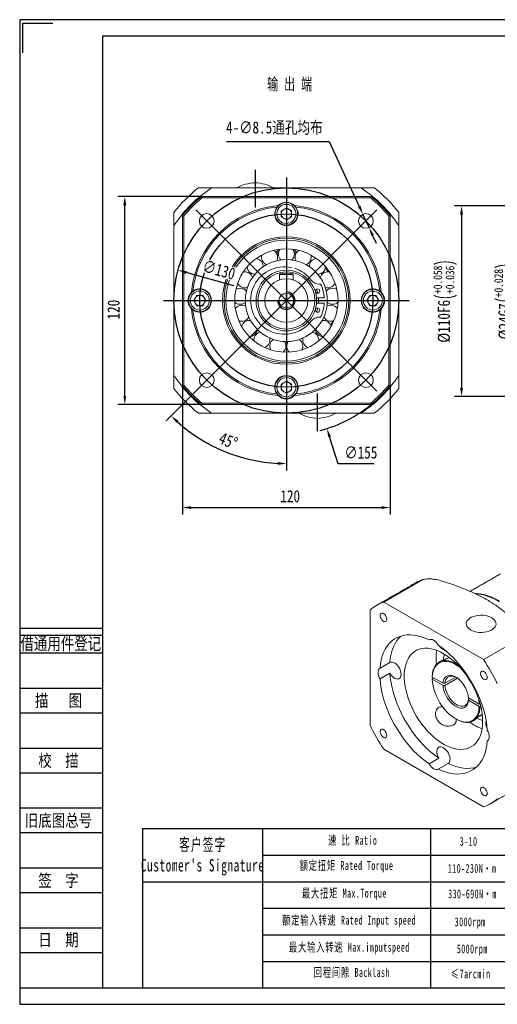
# Model space of a CAD drawing. Header units: millimetres. Extents: x 0 to 804, y 0 to 568.
# Tile 1 of 4: x 0 to 276, y 0 to 568. Entities that reach past the tile are written whole.
import ezdxf
from ezdxf.enums import TextEntityAlignment as Align

# ---------------------------------------------------------------- set-up
doc = ezdxf.new("R2010")
doc.units = ezdxf.units.MM
doc.header["$LTSCALE"] = 1.5
doc.header["$PDSIZE"] = -1
doc.layers.get('Defpoints').update_dxf_attribs({"lineweight": 18})
for name, color, linetype in [('1轮廓实线层', 7, 'Continuous'), ('2细线层', 4, 'Continuous'), ('6文字层', 3, 'Continuous')]:
    doc.layers.add(name, color=color, linetype=linetype)
doc.styles.get("Standard").update_dxf_attribs({"font": 'txt', "width": 0.707})
doc.styles.add('TH_GBDIM', font='txt', dxfattribs={"width": 0.8})
doc.styles.add('宋体', font='txt', dxfattribs={"width": 0.8})
doc.styles.add('标准', font='txt', dxfattribs={"width": 0.667})
doc.dimstyles.new('TH_GBDIM', dxfattribs={"dimscale": 2, "dimtxt": 3.5, "dimasz": 2.5, "dimexe": 2, "dimexo": 0, "dimgap": 1.5, "dimtad": 1, "dimdec": 1, "dimdsep": 46, "dimtxsty": 'TH_GBDIM', "dimcen": 2.5, "dimdle": 5, "dimclrd": 4, "dimclre": 4, "dimclrt": 3, "dimadec": 0, "dimazin": 2, "dimtfac": 0.714286, "dimtdec": 1, "dimtmove": 0, "dimatfit": 3, "dimfxl": 1, "dimtolj": 1, "dimarcsym": 0})

# ---------------------------------------------------------------- blocks, each defined once
blk = doc.blocks.new('*D8')
at = {"layer": '1轮廓实线层', "color": 4, "lineweight": -2}
for p, q in [((308.89, 460.74), (251.21, 460.74)), ((255.21, 455.74), (255.21, 355.74)), ((308.89, 350.74), (251.21, 350.74))]:
    blk.add_line(p, q, dxfattribs=at)
at = {"layer": '1轮廓实线层', "color": 4}
for points in [[(256.04, 455.74), (254.37, 455.74), (255.21, 460.74)], [(254.37, 355.74), (256.04, 355.74), (255.21, 350.74)]]:
    blk.add_solid(points, dxfattribs=at)
at = {"layer": 'Defpoints', "color": 0}
for p in [(308.89, 460.74), (255.21, 350.74), (308.89, 350.74)]:
    blk.add_point(p, dxfattribs=at)
at = {"layer": '1轮廓实线层', "color": 3, "insert": (245.84, 405.74), "char_height": 7, "attachment_point": 5, "rotation": 90, "style": 'TH_GBDIM'}
blk.add_mtext('\\A1;{\\A1;{%%c110}{}{F6\\H0.7143x;{\\H2x;\\W0.5;(}\\S+0.058^ +0.036;{\\H2x;\\W0.5;)}}}', dxfattribs=at)
blk = doc.blocks.new('*D17')
at = {"layer": '1轮廓实线层', "color": 4, "lineweight": -2}
for p, q in [((119.42, 498), (178.8, 498)), ((178.8, 498), (196.12, 460.49)), ((201.77, 448.23), (198.21, 455.95)), ((203.87, 443.69), (205.97, 439.15))]:
    blk.add_line(p, q, dxfattribs=at)
at = {"layer": '1轮廓实线层', "color": 4}
for points in [[(195.36, 460.14), (196.87, 460.84), (198.21, 455.95)], [(204.63, 444.04), (203.11, 443.34), (201.77, 448.23)]]:
    blk.add_solid(points, dxfattribs=at)
at = {"layer": 'Defpoints', "color": 0}
for p in [(198.21, 455.95), (201.77, 448.23)]:
    blk.add_point(p, dxfattribs=at)
at = {"layer": '1轮廓实线层', "color": 3, "insert": (147.11, 505.62), "char_height": 7, "attachment_point": 5, "style": 'TH_GBDIM'}
blk.add_mtext('\\A1;{4-∅8.5通孔均布}{}{}', dxfattribs=at)
blk = doc.blocks.new('*D18')
at = {"layer": '1轮廓实线层', "color": 4, "lineweight": -2}
for p, q in [((94.03, 357.08), (94.03, 282.65)), ((214.03, 357.08), (214.03, 282.65)), ((99.03, 286.65), (209.03, 286.65))]:
    blk.add_line(p, q, dxfattribs=at)
at = {"layer": '1轮廓实线层', "color": 4}
for points in [[(99.03, 287.48), (99.03, 285.82), (94.03, 286.65)], [(209.03, 285.82), (209.03, 287.48), (214.03, 286.65)]]:
    blk.add_solid(points, dxfattribs=at)
at = {"layer": 'Defpoints', "color": 0}
for p in [(94.03, 357.08), (214.03, 357.08), (214.03, 286.65)]:
    blk.add_point(p, dxfattribs=at)
at = {"layer": '1轮廓实线层', "color": 3, "insert": (156.24, 293.15), "char_height": 7, "attachment_point": 5, "style": 'TH_GBDIM'}
blk.add_mtext('\\A1;120', dxfattribs=at)
blk = doc.blocks.new('*D19')
at = {"layer": '1轮廓实线层', "color": 4, "lineweight": -2}
for p, q in [((104.98, 466.13), (56.72, 466.13)), ((60.72, 351.13), (60.72, 461.13)), ((104.98, 346.13), (56.72, 346.13))]:
    blk.add_line(p, q, dxfattribs=at)
at = {"layer": '1轮廓实线层', "color": 4}
for points in [[(61.55, 461.13), (59.89, 461.13), (60.72, 466.13)], [(59.89, 351.13), (61.55, 351.13), (60.72, 346.13)]]:
    blk.add_solid(points, dxfattribs=at)
at = {"layer": 'Defpoints', "color": 0}
for p in [(60.72, 466.13), (104.98, 466.13), (104.98, 346.13)]:
    blk.add_point(p, dxfattribs=at)
at = {"layer": '1轮廓实线层', "color": 3, "insert": (54.22, 400.88), "char_height": 7, "attachment_point": 5, "rotation": 90, "style": 'TH_GBDIM'}
blk.add_mtext('\\A1;120', dxfattribs=at)
blk = doc.blocks.new('*D20')
at = {"layer": '1轮廓实线层', "color": 4, "lineweight": -2}
for p, q in [((101.68, 353.78), (84.65, 336.75)), ((154.03, 335.13), (154.03, 308.01))]:
    blk.add_line(p, q, dxfattribs=at)
blk.add_arc((154.03, 406.13), 94.12, 228.0443, 266.9557, dxfattribs=at)
at = {"layer": '1轮廓实线层', "color": 4}
for points in [[(91.68, 336.74), (90.54, 335.53), (87.48, 339.58)], [(149.01, 311.31), (149.06, 312.98), (154.03, 312.01)]]:
    blk.add_solid(points, dxfattribs=at)
at = {"layer": 'Defpoints', "color": 0}
for p in [(154.03, 477.13), (154.03, 406.13), (101.68, 353.78), (154.03, 335.13), (106.97, 324.62)]:
    blk.add_point(p, dxfattribs=at)
at = {"layer": '1轮廓实线层', "color": 3, "insert": (120.5, 325.18), "char_height": 7, "attachment_point": 5, "rotation": 337.5, "style": 'TH_GBDIM'}
blk.add_mtext('\\A1;45%%d', dxfattribs=at)
blk = doc.blocks.new('*D21')
at = {"layer": '1轮廓实线层', "color": 4, "lineweight": -2}
for p, q in [((154.03, 401.13), (154.03, 411.13)), ((149.03, 406.13), (159.03, 406.13)), ((183.96, 311.89), (179, 327.5)), ((204.73, 311.89), (183.96, 311.89))]:
    blk.add_line(p, q, dxfattribs=at)
blk.add_arc((154.03, 406.13), 77.5, 284.6613, 309.268, dxfattribs=at)
at = {"layer": '1轮廓实线层', "color": 4}
blk.add_solid([(179.8, 327.75), (178.21, 327.25), (177.49, 332.26)], dxfattribs=at)
at = {"layer": 'Defpoints', "color": 0}
for p in [(130.57, 479.99), (177.49, 332.26)]:
    blk.add_point(p, dxfattribs=at)
at = {"layer": '1轮廓实线层', "color": 3, "insert": (197.09, 318.39), "char_height": 7, "attachment_point": 5, "style": 'TH_GBDIM'}
blk.add_mtext('\\A1;{∅155}{}{}', dxfattribs=at)
blk = doc.blocks.new('*D25')
at = {"layer": '1轮廓实线层', "color": 4, "lineweight": -2}
blk.add_line((123.62, 414.65), (96.26, 422.32), dxfattribs=at)
at = {"layer": '1轮廓实线层', "color": 4}
blk.add_solid([(96.48, 423.12), (96.03, 421.51), (91.44, 423.67)], dxfattribs=at)
at = {"layer": 'Defpoints', "color": 0}
for p in [(91.44, 423.67), (216.62, 388.59)]:
    blk.add_point(p, dxfattribs=at)
at = {"layer": '1轮廓实线层', "color": 3, "insert": (115.09, 423.79), "char_height": 7, "attachment_point": 5, "rotation": 344.3477, "style": 'TH_GBDIM'}
blk.add_mtext('\\A1;∅130', dxfattribs=at)
blk = doc.blocks.new('*D31')
at = {"layer": '1轮廓实线层', "color": 4, "lineweight": -2}
for p, q in [((318.89, 417.74), (286.3, 417.74)), ((290.3, 412.74), (290.3, 398.74)), ((318.89, 393.74), (286.3, 393.74))]:
    blk.add_line(p, q, dxfattribs=at)
at = {"layer": '1轮廓实线层', "color": 4}
for points in [[(291.13, 412.74), (289.47, 412.74), (290.3, 417.74)], [(289.47, 398.74), (291.13, 398.74), (290.3, 393.74)]]:
    blk.add_solid(points, dxfattribs=at)
at = {"layer": 'Defpoints', "color": 0}
for p in [(318.89, 417.74), (290.3, 393.74), (318.89, 393.74)]:
    blk.add_point(p, dxfattribs=at)
at = {"layer": '1轮廓实线层', "color": 3, "insert": (280.93, 405.74), "char_height": 7, "attachment_point": 5, "rotation": 90, "style": 'TH_GBDIM'}
blk.add_mtext('\\A1;{\\A1;{%%c24}{}{G7\\H0.7143x;{\\H2x;\\W0.5;(}\\S+0.028^ +0.007;{\\H2x;\\W0.5;)}}}', dxfattribs=at)

msp = doc.modelspace()

# ---------------------------------------------------------------- linework, layer by layer
at = {"layer": '1轮廓实线层'}
for p, q in [((136.031537, 481.566024), (136.031537, 459.849335)), ((154.031537, 477.129437), (154.031537, 335.129437)), ((154.031537, 406.129437), (101.684923, 458.476051)), ((154.031537, 406.129437), (206.37815, 458.476051)), ((150.431537, 421.629437), (157.631538, 421.629437)), ((83.031537, 406.129437), (225.031537, 406.129437)), ((154.031537, 406.129437), (101.684923, 353.782824)), ((154.031537, 406.129437), (206.37815, 353.782824)), ((172.031537, 330.69285), (172.031537, 352.40954)), ((70.978798, 101.396957), (793.954639, 101.396957)), ((140.262968, 101.396957), (140.262968, 9.550014)), ((237.2099, 101.396957), (237.2099, 9.550014)), ((140.262968, 86.074879), (546.590243, 86.074879)), ((70.978798, 70.752801), (793.954639, 70.752801)), ((140.262968, 55.430723), (793.954639, 55.430723)), ((140.262968, 40.108645), (793.954639, 40.108645)), ((140.262968, 24.786567), (793.954639, 24.786567))]:
    msp.add_line(p, q, dxfattribs=at)
at = {"layer": '1轮廓实线层', "color": 7, "linetype": 'Continuous', "lineweight": 15}
for p, q in [((104.977992, 466.129439), (203.085079, 466.129439)), ((202.798842, 465.329436), (105.264229, 465.329436)), ((94.031539, 357.075894), (94.031539, 455.182978)), ((94.831538, 454.896742), (94.831538, 357.362134)), ((151.031538, 457.861488), (154.031536, 459.59354)), ((151.031538, 454.397386), (151.031538, 457.861488)), ((154.031536, 459.59354), (157.031537, 457.861488)), ((157.031537, 457.861488), (157.031537, 454.397386)), ((213.231538, 357.362134), (213.231538, 454.896742)), ((214.031537, 455.182978), (214.031537, 357.075894)), ((154.031536, 452.665334), (151.031538, 454.397386)), ((157.031537, 454.397386), (154.031536, 452.665334)), ((140.627672, 425.634499), (140.635178, 425.897926)), ((150.431537, 421.629437), (150.031538, 421.229438)), ((150.031538, 421.229438), (150.031538, 417.972156)), ((158.031537, 421.229438), (150.031538, 421.229438)), ((157.631538, 421.629437), (158.031537, 421.229438)), ((158.031537, 421.229438), (158.031537, 417.972156)), ((173.819222, 415.629438), (173.149994, 415.629438)), ((100.567435, 406.129437), (102.299486, 409.129437)), ((102.299486, 409.129437), (105.763589, 409.129437)), ((105.763589, 409.129437), (107.49564, 406.129437)), ((200.567434, 406.129437), (202.299486, 409.129437)), ((202.299486, 409.129437), (205.763587, 409.129437)), ((205.763587, 409.129437), (207.495638, 406.129437)), ((102.299486, 403.129437), (100.567435, 406.129437)), ((107.49564, 406.129437), (105.763589, 403.129437)), ((171.467133, 407.629437), (175.930224, 407.629437)), ((175.930224, 404.629437), (171.467133, 404.629437)), ((202.299486, 403.129437), (200.567434, 406.129437)), ((207.495638, 406.129437), (205.763587, 403.129437)), ((105.763589, 403.129437), (102.299486, 403.129437)), ((205.763587, 403.129437), (202.299486, 403.129437)), ((173.149994, 396.629437), (173.819222, 396.629437)), ((137.611174, 389.085883), (137.101677, 388.637881)), ((137.611174, 389.085883), (137.101677, 388.637881)), ((170.961398, 388.637881), (170.451901, 389.085883)), ((170.961398, 388.637881), (170.451901, 389.085883)), ((172.709302, 382.866401), (172.738597, 383.386129)), ((151.031538, 357.861487), (154.031536, 359.593538)), ((154.031536, 359.593538), (157.031537, 357.861487)), ((151.031538, 354.397388), (151.031538, 357.861487)), ((154.031536, 352.665336), (151.031538, 354.397388)), ((157.031537, 354.397388), (154.031536, 352.665336)), ((157.031537, 357.861487), (157.031537, 354.397388)), ((105.264229, 346.929436), (202.798842, 346.929436)), ((203.085079, 346.129438), (104.977992, 346.129438)), ((210.37818, 232.089043), (232.915408, 245.099508)), ((202.348844, 227.4523), (202.348844, 161.076021)), ((267.858611, 198.906296), (210.37818, 232.089043)), ((290.39584, 211.916761), (267.858611, 198.906296)), ((247.954388, 200.148217), (248.048315, 200.268177)), ((213.778869, 197.300826), (208.122016, 194.035194)), ((208.122016, 187.827563), (213.778869, 191.093195)), ((238.281414, 187.889401), (239.130125, 188.379352)), ((244.514193, 185.271196), (238.281654, 188.869164)), ((238.281654, 187.562699), (244.514193, 183.964731)), ((245.647387, 185.270145), (251.847416, 188.849346)), ((252.923284, 188.163965), (245.647387, 183.96368)), ((259.176615, 176.153422), (259.742483, 176.480091)), ((265.410973, 173.207742), (259.178436, 176.805709)), ((259.178436, 175.499243), (265.410973, 171.901276)), ((266.267342, 172.068807), (265.9769, 171.901138)), ((265.060733, 166.224162), (267.132748, 167.420311)), ((210.37818, 147.168801), (267.858611, 113.986055)), ((242.087412, 142.061361), (236.430559, 138.795729)), ((241.806233, 135.692418), (247.463086, 138.95805))]:
    msp.add_line(p, q, dxfattribs=at)
at = {"layer": '1轮廓实线层', "color": 0}
msp.add_line((70.978798, 101.396957), (70.978798, 9.565719), dxfattribs=at)
at = {"layer": '1轮廓实线层', "color": 3}
msp.add_lwpolyline([(0, 0), (803.520357, 0), (803.520357, 568.203681), (0, 568.203681)], close=True, dxfattribs=at)
msp.add_lwpolyline([(1.913144, 549.072244), (1.913144, 566.290538), (19.131437, 566.290538)], dxfattribs=at)
at = {"layer": '1轮廓实线层', "color": 3, "lineweight": 25}
msp.add_lwpolyline([(47.828593, 9.565719), (793.954639, 9.565719), (793.954639, 558.637963), (47.828593, 558.637963)], close=True, dxfattribs=at)
at = {"layer": '1轮廓实线层', "color": 7, "linetype": 'Continuous', "lineweight": 15, "flags": 128}
for points in [[(171.439159, 412.681895), (171.778527, 411.697591), (172.139414, 410.379704)], [(172.570954, 407.629437), (172.631537, 406.129437), (172.570954, 404.629437)], [(172.139414, 401.87917), (171.778527, 400.561283), (171.439159, 399.57698)], [(126.961292, 394.382752), (126.946685, 394.107629), (126.952641, 393.609005)], [(262.850335, 237.073327), (263.789993, 237.04755), (265.93517, 236.835246), (268.13827, 236.410165), (270.388068, 235.774481), (272.673098, 234.931431), (274.981717, 233.885306), (277.30216, 232.641444)], [(263.143736, 236.899279), (263.507149, 236.884269), (265.652326, 236.671964), (267.855427, 236.246883), (270.105225, 235.611199), (272.390255, 234.768149), (274.698874, 233.722024), (277.019317, 232.478162)], [(212.041726, 222.156708), (211.956278, 222.860684), (211.707526, 223.600766), (211.317573, 224.311192), (210.821067, 224.928841), (210.262126, 225.398828), (209.690414, 225.679398), (209.156731, 225.745613), (208.708495, 225.591598), (208.385535, 225.231034), (208.216547, 224.695958), (208.216547, 224.033915), (208.385535, 223.303731), (208.708495, 222.570282), (209.156731, 221.898744), (209.690414, 221.348785), (210.262126, 220.969267), (210.821067, 220.793916), (211.317573, 220.83831), (211.707526, 221.098509), (211.956278, 221.551386), (212.041726, 222.156708)], [(272.658591, 223.076739), (273.572396, 222.449009), (274.294766, 221.743011), (274.805988, 220.978004), (275.092121, 220.174856), (275.145361, 219.355473), (274.964254, 218.542206), (274.553741, 217.75724), (273.925022, 217.021987), (273.095241, 216.3565), (272.087036, 215.778936), (270.927909, 215.305046), (269.649479, 214.947758), (268.286615, 214.716817), (266.876493, 214.618524), (265.457575, 214.655557), (264.068573, 214.82691), (262.74737, 215.127907), (261.530005, 215.550337), (260.449682, 216.082676), (259.535877, 216.710408), (258.81351, 217.416405), (258.302285, 218.181411), (258.016152, 218.984561), (257.962912, 219.803942), (258.144019, 220.61721), (258.554533, 221.402177), (259.183252, 222.13743), (260.013033, 222.802917), (261.021235, 223.380481), (262.180362, 223.85437), (263.458794, 224.211659), (264.82166, 224.4426), (266.231781, 224.540893), (267.650697, 224.503859), (269.039701, 224.332507), (270.360905, 224.031511), (271.578271, 223.609081), (272.658591, 223.076739)], [(236.430559, 210.382678), (234.159531, 211.36876), (231.91533, 212.147472), (229.710096, 212.714608), (227.555761, 213.067094), (225.463978, 213.203025), (223.446063, 213.121667), (221.512934, 212.823457), (219.675048, 212.310013), (217.942348, 211.584109), (216.324208, 210.649671), (214.829381, 209.511759), (213.465955, 208.176526), (212.241305, 206.651194), (211.162057, 204.944018), (210.234049, 203.064232), (209.462302, 201.022004), (208.85099, 198.828385), (208.403422, 196.495241), (208.122016, 194.035194)], [(220.131141, 212.460328), (219.122808, 211.442157), (217.898158, 209.916826), (216.81891, 208.20965), (215.890902, 206.329864), (215.119155, 204.287636), (214.507843, 202.094017), (214.060275, 199.760872), (213.778869, 197.300826)], [(241.806233, 207.279368), (241.229057, 208.155174), (240.571694, 208.937673), (239.859115, 209.597135), (239.118396, 210.108501), (238.377676, 210.452352), (237.665098, 210.615616), (237.007733, 210.592093), (236.430559, 210.382678)], [(267.402667, 163.240651), (267.318904, 165.535206), (267.068236, 167.909484), (266.652518, 170.345907), (266.074828, 172.826434), (265.339443, 175.332703), (264.45181, 177.846157), (263.418498, 180.348186), (262.247159, 182.820267), (260.946461, 185.2441), (259.52604, 187.601735), (257.996407, 189.875721), (256.368891, 192.04922), (254.655538, 194.106141), (252.869036, 196.031255), (251.02261, 197.810311), (249.129931, 199.430133), (247.205012, 200.878733), (245.262102, 202.145384), (243.315589, 203.220707), (241.379883, 204.096743), (239.469314, 204.767006), (237.598029, 205.226531), (235.779882, 205.471918), (234.028333, 205.501351), (232.35635, 205.314612), (230.776313, 204.91308), (229.299919, 204.299732), (227.938099, 203.479106), (226.700935, 202.457279), (225.597587, 201.241818), (224.636224, 199.841718), (223.823963, 198.267348), (223.166818, 196.530363), (222.669654, 194.643623), (222.336152, 192.621096), (222.168783, 190.477757), (222.168783, 188.229475), (222.336152, 185.892895), (222.669654, 183.485316), (223.166818, 181.024563), (223.823963, 178.528854), (224.636224, 176.016667), (225.597587, 173.506602), (226.700935, 171.017241), (227.938099, 168.567015), (229.299919, 166.174066), (230.776313, 163.856109), (232.35635, 161.630306), (234.028333, 159.513135), (235.779882, 157.520272), (237.598029, 155.666471), (239.469314, 153.965459), (241.379883, 152.429826), (243.315589, 151.070941), (245.262102, 149.89887), (247.205012, 148.922285), (249.129931, 148.148419), (251.02261, 147.583002), (252.869036, 147.230217), (254.655538, 147.09268), (256.368891, 147.171408), (257.996407, 147.465817), (259.52604, 147.973727), (260.946461, 148.691378), (262.247159, 149.613457), (263.418498, 150.733139), (264.45181, 152.042131), (265.339443, 153.530744), (266.074828, 155.187956), (266.652518, 157.001498), (267.068236, 158.957943), (267.318904, 161.042805), (267.402667, 163.240651)], [(270.114774, 158.247536), (269.833372, 161.032485), (269.385802, 163.882382), (268.774487, 166.781808), (268.002741, 169.715076), (267.074735, 172.666316), (265.995484, 175.619567), (264.770836, 178.558848), (263.407411, 181.46826), (261.912584, 184.332062), (260.294442, 187.134766), (258.561743, 189.861202), (256.723858, 192.496623), (254.790728, 195.026777), (252.772815, 197.437969), (250.681031, 199.71716), (248.526695, 201.852017), (246.321462, 203.830989), (244.07726, 205.643377), (241.806233, 207.279368)], [(208.122016, 194.035194), (207.652127, 193.639954), (207.30313, 193.082326), (207.088282, 192.383496), (207.015747, 191.570014), (207.088282, 190.672784), (207.30313, 189.725896), (207.652127, 188.765325), (208.122016, 187.827563)], [(213.778869, 197.300826), (214.413499, 197.530231), (215.143445, 197.534875), (215.935214, 197.314544), (216.752483, 196.879347), (217.557753, 196.249251), (218.31408, 195.453165), (218.986763, 194.527614), (219.544938, 193.515061), (219.962998, 192.461963), (220.221761, 191.416637), (220.309354, 190.427041), (220.221761, 189.538579), (219.962998, 188.792014), (219.544938, 188.221597), (218.986763, 187.8535), (218.31408, 187.704611), (217.557753, 187.781762), (216.752483, 188.081412), (215.935214, 188.589813), (215.143445, 189.28364), (214.413499, 190.131061), (213.778869, 191.093195)], [(238.281414, 189.195867), (238.42572, 190.852725), (238.733521, 192.386643), (239.201146, 193.779321), (239.823015, 195.014141), (240.591708, 196.076372), (241.498055, 196.953341), (242.531241, 197.634583), (243.67894, 198.11197), (244.927458, 198.379809), (246.261901, 198.434902), (247.666345, 198.276593), (249.124035, 197.906769), (250.617579, 197.329845), (252.129158, 196.552702), (252.682127, 196.220735)], [(254.669321, 194.090449), (254.141898, 194.511855), (252.614791, 195.594035), (251.077836, 196.481301), (249.55073, 197.162279), (248.053044, 197.628246), (246.603972, 197.873226), (245.222085, 197.894082), (243.925094, 197.690544), (242.729621, 197.265224), (241.650987, 196.623571), (240.703015, 195.773808), (239.897855, 194.726827), (239.245825, 193.496044), (238.755282, 192.097234), (238.432513, 190.548324), (238.281654, 188.869164)], [(208.122016, 187.827563), (208.403422, 185.042612), (208.85099, 182.192716), (209.462302, 179.293291), (210.234049, 176.360024), (211.162057, 173.408781), (212.241305, 170.455532), (213.465955, 167.51625), (214.829381, 164.606839), (216.324208, 161.743035), (217.942348, 158.940334), (219.675048, 156.213897), (221.512934, 153.578475), (223.446063, 151.048322), (225.463978, 148.637129), (227.555761, 146.357939), (229.710096, 144.223083), (231.91533, 142.244108), (234.159531, 140.431723), (236.430559, 138.795729)], [(213.778869, 191.093195), (214.060275, 188.308244), (214.507843, 185.458348), (215.119155, 182.558922), (215.890902, 179.625656), (216.81891, 176.674413), (217.898158, 173.721164), (219.122808, 170.781882), (220.486234, 167.872471), (221.981061, 165.008667), (223.599201, 162.205966), (225.331901, 159.479529), (227.169787, 156.844107), (229.102916, 154.313954), (231.120831, 151.902761), (233.212614, 149.623571), (235.366949, 147.488715), (237.572183, 145.509739), (239.816384, 143.697355), (242.087412, 142.061361)], [(238.281654, 187.562699), (238.432513, 185.709361), (238.755282, 183.78779), (239.245825, 181.822611), (239.897855, 179.839011), (240.703015, 177.862411), (241.650987, 175.918143), (242.729621, 174.031125), (243.925094, 172.225541), (245.222085, 170.524531), (246.603972, 168.949893), (248.053044, 167.52181), (249.55073, 166.258585), (251.077836, 165.176405), (252.614791, 164.28914), (254.141898, 163.60816), (255.639584, 163.142194), (257.088656, 162.897214), (258.470542, 162.87636), (259.767533, 163.079896), (260.963007, 163.505215), (262.041642, 164.146869), (262.989613, 164.996632), (263.794774, 166.043613), (264.446803, 167.274396), (264.937346, 168.673206), (265.260115, 170.222117), (265.410973, 171.901276)], [(244.514193, 185.271196), (244.693233, 186.485645), (245.048769, 187.549571), (245.572028, 188.436724), (246.250099, 189.125213), (247.066252, 189.598051), (248.000348, 189.843571), (249.02934, 189.855714), (250.127839, 189.634181), (251.268738, 189.18444), (252.423889, 188.517585), (253.56479, 187.650071), (254.663288, 186.603305), (255.692281, 185.403112), (256.626377, 184.079108), (257.44253, 182.66396), (258.120601, 181.192587), (258.64386, 179.701292), (258.999394, 178.226874), (259.178436, 176.805709)], [(252.135966, 188.703443), (251.881144, 188.833026), (250.832418, 189.247274), (249.822332, 189.452722), (248.875596, 189.444344), (248.01537, 189.222346), (247.262696, 188.792158), (246.635987, 188.164303), (246.150574, 187.354142), (245.818332, 186.381491), (245.647387, 185.270145)], [(270.041725, 188.674021), (269.956277, 189.377997), (269.707526, 190.118078), (269.317571, 190.828506), (268.821068, 191.446153), (268.262125, 191.916142), (267.690416, 192.19671), (267.156731, 192.262926), (266.708495, 192.10891), (266.385537, 191.748345), (266.216549, 191.21327), (266.216549, 190.551227), (266.385537, 189.821043), (266.708495, 189.087595), (267.156731, 188.416057), (267.690416, 187.866096), (268.262125, 187.486581), (268.821068, 187.311228), (269.317571, 187.355624), (269.707526, 187.615822), (269.956277, 188.068699), (270.041725, 188.674021)], [(259.178436, 175.499243), (258.999394, 174.284796), (258.64386, 173.220868), (258.120601, 172.333716), (257.44253, 171.645227), (256.626377, 171.172389), (255.692281, 170.92687), (254.663288, 170.914726), (253.56479, 171.136258), (252.423889, 171.586), (251.268738, 172.252855), (250.127839, 173.120368), (249.02934, 174.167135), (248.000348, 175.367328), (247.066252, 176.691332), (246.250099, 178.106479), (245.572028, 179.577853), (245.048769, 181.069148), (244.693233, 182.543567), (244.514193, 183.964731)], [(245.647387, 183.96368), (245.818332, 182.654965), (246.150574, 181.298715), (246.635987, 179.928108), (247.262696, 178.576671), (248.01537, 177.277464), (248.875596, 176.06227), (249.822332, 174.960814), (250.832418, 174.000041), (251.881144, 173.203455), (252.942857, 172.590541), (253.991584, 172.176294), (255.001669, 171.970846), (255.948405, 171.979224), (256.808632, 172.201222), (257.561305, 172.631411), (258.188014, 173.259265), (258.673426, 174.069427), (259.00567, 175.042077), (259.176615, 176.153422)], [(265.9769, 171.901138), (265.832595, 170.244279), (265.524793, 168.710361), (265.057169, 167.317684), (264.435301, 166.082862), (263.666608, 165.020632), (262.760261, 164.143663), (261.727073, 163.462422), (260.579374, 162.985034), (259.330856, 162.717195), (257.996414, 162.662102), (256.59197, 162.820411), (255.134281, 163.190234), (253.640736, 163.767159), (252.129158, 164.544302), (252.126905, 164.545602)], [(265.410973, 173.207742), (265.260115, 175.061079), (265.12648, 175.976155)], [(264.168126, 165.1364), (265.77645, 164.392085), (267.397316, 163.811855)], [(212.041726, 155.180449), (211.956278, 155.884425), (211.707526, 156.624506), (211.317573, 157.334933), (210.821067, 157.952581), (210.262126, 158.422569), (209.690414, 158.703139), (209.156731, 158.769354), (208.708495, 158.615338), (208.385535, 158.254774), (208.216547, 157.719699), (208.216547, 157.057656), (208.385535, 156.327472), (208.708495, 155.594023), (209.156731, 154.922485), (209.690414, 154.372526), (210.262126, 153.993008), (210.821067, 153.817656), (211.317573, 153.862051), (211.707526, 154.12225), (211.956278, 154.575127), (212.041726, 155.180449)], [(270.114774, 152.039905), (270.584665, 152.435144), (270.933662, 152.992772), (271.14851, 153.691602), (271.221045, 154.505084), (271.14851, 155.402314), (270.933662, 156.349202), (270.584665, 157.309773), (270.114774, 158.247536)], [(242.087412, 142.061361), (241.571488, 143.092045), (241.202553, 144.147941), (240.997534, 145.180601), (240.965837, 146.142652), (241.108917, 146.98995), (241.420208, 147.683624), (241.885429, 148.191847), (242.483236, 148.491302), (243.1862, 148.568248), (243.96207, 148.419157), (244.775249, 148.050869), (245.588427, 147.480281), (246.364298, 146.733571), (247.067262, 145.845), (247.665068, 144.855333), (248.130289, 143.809977), (248.44158, 142.756894), (248.58466, 141.744399), (248.552964, 140.818944), (248.347945, 140.022994), (247.97901, 139.393061), (247.463086, 138.95805)], [(241.806233, 135.692418), (244.07726, 134.70634), (246.321462, 133.927624), (248.526695, 133.360492), (250.681031, 133.008005), (252.772815, 132.872073), (254.790728, 132.953433), (256.723858, 133.251641), (258.561743, 133.765086), (260.294442, 134.490991), (261.912584, 135.425425), (263.407411, 136.56334), (264.770836, 137.898573), (265.995484, 139.423905), (267.074735, 141.13108), (268.002741, 143.010868), (268.774487, 145.053095), (269.385802, 147.246712), (269.833372, 149.579856), (270.114774, 152.039905)], [(236.430559, 138.795729), (237.007733, 137.919923), (237.665098, 137.137426), (238.377676, 136.477965), (239.118396, 135.966596), (239.859115, 135.622748), (240.571694, 135.459483), (241.229057, 135.483004), (241.806233, 135.692418)], [(247.463086, 138.95805), (249.734113, 137.971971), (251.978315, 137.193256), (254.183548, 136.626124), (256.337884, 136.273637), (258.429668, 136.137705), (260.447581, 136.219064), (262.380711, 136.517273), (263.762502, 136.880401)], [(270.041725, 121.697762), (269.956277, 122.401738), (269.707526, 123.141819), (269.317571, 123.852247), (268.821068, 124.469894), (268.262125, 124.939883), (267.690416, 125.220451), (267.156731, 125.286667), (266.708495, 125.132651), (266.385537, 124.772086), (266.216549, 124.237011), (266.216549, 123.574968), (266.385537, 122.844783), (266.708495, 122.111336), (267.156731, 121.439798), (267.690416, 120.889837), (268.262125, 120.510321), (268.821068, 120.334968), (269.317571, 120.379365), (269.707526, 120.639563), (269.956277, 121.09244), (270.041725, 121.697762)]]:
    msp.add_lwpolyline(points, dxfattribs=at)
at = {"layer": '1轮廓实线层'}
for radius in [65, 50]:
    msp.add_circle((154.031537, 406.129437), radius, dxfattribs=at)
at = {"layer": '1轮廓实线层', "color": 7, "linetype": 'Continuous', "lineweight": 15}
for centre, radius in [((154.031537, 456.129437), 6.5), ((154.031537, 456.129437), 5.5), ((108.069596, 452.091378), 4.25), ((199.993478, 452.091378), 4.25), ((154.031537, 406.129437), 36.8), ((154.031537, 406.129437), 36), ((154.031537, 406.129437), 34.9), ((154.031537, 406.129437), 29.833333), ((154.031537, 406.129437), 23.666667), ((154.031537, 406.129437), 12.5), ((104.031537, 406.129437), 6.5), ((104.031537, 406.129437), 5.5), ((154.031537, 406.129437), 4.25), ((172.113572, 411.629437), 1.25), ((204.031537, 406.129437), 6.5), ((204.031537, 406.129437), 5.5), ((172.113572, 400.629437), 1.25), ((108.069596, 360.167497), 4.25), ((199.993478, 360.167497), 4.25), ((154.031537, 356.129437), 6.5), ((154.031537, 356.129437), 5.5)]:
    msp.add_circle(centre, radius, dxfattribs=at)
for centre, radius, start, end in [((137.206961, 449.157085), 25, 92.69486663, 118.49075525), ((134.856113, 449.157085), 25, 61.50924475, 87.30513337), ((154.031537, 406.129437), 78.049891, 123.61248316, 146.38751684), ((154.031537, 406.129437), 82.5, 128.01227954, 141.98772046), ((154.031537, 406.129437), 77.5, 129.268026, 140.731974), ((154.031537, 406.129437), 78.049891, 33.61248316, 56.38751684), ((154.031537, 406.129437), 77.5, 39.268026, 50.731974), ((154.031537, 406.129437), 82.5, 38.01227954, 51.98772046), ((154.031537, 406.129437), 76.7, 129.4807424, 140.5192576), ((154.031537, 406.129437), 55, 94.9559811, 175.0440189), ((154.031537, 456.129437), 6.75, 45.25752059, 134.74247941), ((154.031537, 406.129437), 55, 4.9559811, 85.0440189), ((154.031537, 406.129437), 76.7, 39.4807424, 50.5192576), ((154.031537, 406.129437), 54.2, 95.81837571, 174.18162429), ((154.031537, 456.129437), 6.75, 144.48925962, 35.51074038), ((154.031537, 456.129437), 3, 120, 180), ((154.031537, 456.129437), 3, 180, 240), ((154.031537, 456.129437), 3, 60, 120), ((154.031537, 456.129437), 3, 360, 60), ((154.031537, 456.129437), 3, 300, 360), ((154.031537, 406.129437), 54.2, 5.81837571, 84.18162429), ((154.031537, 456.129437), 3, 240, 300), ((144.368322, 431.073069), 4.625, 162.95960688, 246.79457016), ((144.368322, 431.073069), 4.625, 0, 59.3933343), ((154.031537, 430.529437), 6.7565, 130.95316005, 151.16617437), ((154.031537, 430.529437), 6.7565, 130.95316005, 151.16617437), ((154.031537, 430.529437), 5.9565, 135.53033061, 155.94818509), ((154.031537, 432.879437), 4.625, 141.78313629, 225.61809957), ((154.031537, 432.879437), 4.625, 314.38190043, 0), ((154.031537, 432.879437), 4.625, 0, 38.21686371), ((154.031537, 430.529437), 5.9565, 24.05181491, 44.46966939), ((154.031537, 430.529437), 6.7565, 28.83382563, 49.04683995), ((154.031537, 430.529437), 6.7565, 28.83382563, 49.04683995), ((163.694751, 431.073069), 4.625, 120.6066657, 204.44162898), ((163.694751, 431.073069), 4.625, 0, 17.04039312), ((136.010178, 425.897926), 4.625, 0, 80.56980489), ((144.368322, 431.073069), 4.625, 335.55837102, 0), ((163.694751, 431.073069), 4.625, 293.20542984, 0), ((172.052895, 425.897926), 4.625, 99.43019511, 183.2651584), ((130.085919, 418.052938), 4.625, 17.91131219, 101.74627548), ((136.010178, 425.897926), 4.625, 184.13607746, 267.97104075), ((152.901537, 406.129437), 19.5, 76.99717004, 322.56628939), ((154.031537, 406.129437), 17.5, 90, 89.31017607), ((154.031537, 406.129437), 16.5, 90, 89.35542786), ((152.901537, 406.129437), 19.5, 37.43371061, 72.52463739), ((172.052895, 425.897926), 4.625, 272.02895925, 355.86392254), ((177.977155, 418.052938), 4.625, 78.25372452, 162.08868781), ((154.031537, 406.129437), 29.36, 34.28283544, 39.83481162), ((130.085919, 418.052938), 4.625, 205.31254805, 289.14751134), ((173.149993, 421.629437), 6, 217.43371061, 270), ((154.031537, 406.129437), 21.95, 3.91848303, 25.64550269), ((177.977155, 418.052938), 4.625, 250.85248866, 334.68745195), ((104.031537, 406.129437), 6.75, 135.25752059, 224.74247941), ((104.031537, 406.129437), 6.75, 234.48925962, 125.51074038), ((104.031537, 406.129437), 3, 90, 150), ((104.031537, 406.129437), 3, 30, 90), ((127.395648, 408.597616), 4.625, 39.08778278, 122.92274606), ((180.667426, 408.597616), 4.625, 57.07725394, 140.91221722), ((204.031537, 406.129437), 6.75, 54.48925962, 305.51074038), ((204.031537, 406.129437), 3, 90, 150), ((204.031537, 406.129437), 3, 30, 90), ((204.031537, 406.129437), 6.75, 315.25752059, 44.74247941), ((104.031537, 406.129437), 3, 150, 210), ((104.031537, 406.129437), 3, 210, 270), ((104.031537, 406.129437), 3, 270, 330), ((104.031537, 406.129437), 3, 330, 30), ((127.395648, 408.597616), 4.625, 226.48901864, 310.32398193), ((128.302701, 398.808952), 4.625, 60.26425337, 144.09921665), ((154.031537, 406.129437), 21.95, 334.35449731, 356.08151697), ((179.760373, 398.808952), 4.625, 35.90078335, 119.73574663), ((180.667426, 408.597616), 4.625, 229.67601807, 313.51098136), ((204.031537, 406.129437), 3, 150, 210), ((204.031537, 406.129437), 3, 210, 270), ((204.031537, 406.129437), 3, 270, 330), ((204.031537, 406.129437), 3, 330, 30), ((154.031537, 406.129437), 55, 184.9559811, 265.0440189), ((154.031537, 406.129437), 54.2, 185.81837571, 264.18162429), ((154.031537, 406.129437), 55, 274.9559811, 355.0440189), ((154.031537, 406.129437), 54.2, 275.81837571, 354.18162429), ((128.302701, 398.808952), 4.625, 247.66548923, 331.50045251), ((132.684576, 390.008961), 4.625, 81.44072396, 165.27568724), ((173.149993, 390.629437), 6, 90, 142.56628939), ((175.378498, 390.008961), 4.625, 14.72431276, 98.55927604), ((179.760373, 398.808952), 4.625, 208.49954749, 292.33451077), ((154.031537, 406.129437), 29.36, 330.75342367, 336.30539986), ((132.684576, 390.008961), 4.625, 268.84195982, 352.6769231), ((139.949476, 383.386129), 4.625, 102.61719454, 186.45215783), ((168.113597, 383.386129), 4.625, 0, 77.38280546), ((175.378498, 390.008961), 4.625, 187.3230769, 271.15804018), ((139.949476, 383.386129), 4.625, 290.01843041, 0), ((139.949476, 383.386129), 4.625, 0, 13.85339369), ((149.116237, 379.834907), 4.625, 123.79366513, 207.62862842), ((149.116237, 379.834907), 4.625, 0, 35.02986428), ((158.946836, 379.834907), 4.625, 144.97013572, 228.80509901), ((158.946836, 379.834907), 4.625, 0, 56.20633487), ((168.113597, 383.386129), 4.625, 166.14660631, 249.98156959), ((149.116237, 379.834907), 4.625, 311.19490099, 0), ((158.946836, 379.834907), 4.625, 332.37137158, 0), ((154.031537, 406.129437), 78.049891, 213.61248316, 236.38751684), ((154.031537, 356.129437), 6.75, 324.48925962, 215.51074038), ((154.031537, 356.129437), 3, 120, 180), ((154.031537, 356.129437), 3, 60, 120), ((154.031537, 356.129437), 3, 0, 60), ((154.031537, 406.129437), 78.049891, 303.61248316, 326.38751684), ((154.031537, 406.129437), 82.5, 218.01227954, 231.98772046), ((154.031537, 406.129437), 77.5, 219.268026, 230.731974), ((154.031537, 406.129437), 76.7, 219.4807424, 230.5192576), ((154.031537, 356.129437), 3, 180, 240), ((154.031537, 356.129437), 3, 240, 300), ((154.031537, 356.129437), 3, 300, 0), ((154.031537, 406.129437), 76.7, 309.4807424, 320.5192576), ((154.031537, 406.129437), 77.5, 309.268026, 320.731974), ((154.031537, 406.129437), 82.5, 308.01227954, 321.98772046), ((154.031537, 356.129437), 6.75, 225.25752059, 314.74247941), ((173.206961, 363.10179), 25, 241.50924475, 267.30513337), ((170.856113, 363.10179), 25, 272.69486663, 298.49075525), ((239.792759, 223.892472), 22.294311, 107.96765536, 119.96231088), ((217.216649, 210.976553), 22.192384, 107.94746891, 132.06326983), ((247.743983, 210.039386), 6.204543, 210.83799516, 253.98719364), ((270.303256, 199.819317), 29.769096, 171.35503297, 186.8820565), ((264.185433, 197.824881), 19.400527, 167.14837576, 176.95124049), ((173.410099, 135.104933), 113.978662, 25.96040246, 34.03960637), ((259.181475, 170.139945), 7.063924, 304.27885115, 326.33505842), ((304.826927, 210.970285), 113.978925, 205.960405, 214.03959081), ((277.643843, 186.179733), 29.2359, 232.97007909, 248.78207437), ((275.476013, 162.009045), 6.205897, 166.03216776, 209.14306205), ((261.020132, 135.098558), 22.192399, 287.94748159, 312.06327017)]:
    msp.add_arc(centre, radius, start, end, dxfattribs=at)
at = {"layer": '1轮廓实线层', "color": 4}
msp.add_arc((154.031537, 406.129437), 5, 180, 90, dxfattribs=at)
at = {"layer": '1轮廓实线层', "color": 7, "linetype": 'Continuous', "lineweight": 15}
for points, knots in [([(110.825223, 471.129434), (110.276354, 471.129434), (109.174376, 471.129434), (107.386558, 471.129434), (105.520775, 471.129434), (104.054637, 471.129434), (103.4361, 471.129434), (103.225534, 471.129434)], [0, 0, 0, 0, 0.17326973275, 0.34787787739, 0.60158652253, 0.86436943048, 1, 1, 1, 1]), ([(110.825223, 471.129434), (114.106875, 471.129434), (120.669326, 471.129434), (129.635135, 471.129434), (137.616086, 471.129434), (144.567853, 471.129434), (151.462734, 471.129434), (158.276133, 471.129434), (164.983605, 471.129434), (171.712352, 471.129434), (178.442967, 471.129434), (185.16451, 471.129434), (191.43079, 471.129434), (195.431077, 471.129434), (197.23785, 471.129434)], [0, 0, 0, 0, 0.11685778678, 0.23368520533, 0.31307107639, 0.39250983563, 0.47187237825, 0.54813956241, 0.62447627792, 0.70075681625, 0.77899194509, 0.85727831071, 0.93553817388, 1, 1, 1, 1]), ([(204.837541, 471.129434), (204.617719, 471.129434), (204.17409, 471.129434), (203.090181, 471.129434), (201.544016, 471.129434), (199.498915, 471.129434), (197.986618, 471.129434), (197.23785, 471.129434)], [0, 0, 0, 0, 0.1414896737, 0.2855439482, 0.5208486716, 0.7627626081, 1, 1, 1, 1]), ([(89.031537, 456.935441), (89.031537, 456.715619), (89.031537, 456.27199), (89.031537, 455.188083), (89.031537, 453.641916), (89.031537, 451.596816), (89.031537, 450.08452), (89.031537, 449.335752)], [0, 0, 0, 0, 0.1414896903, 0.2855438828, 0.5208487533, 0.7627625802, 1, 1, 1, 1]), ([(219.031536, 449.335752), (219.031536, 449.884622), (219.031536, 450.986601), (219.031536, 452.774413), (219.031536, 454.640195), (219.031536, 456.106337), (219.031536, 456.724874), (219.031536, 456.935441)], [0, 0, 0, 0, 0.173270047, 0.3478776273, 0.6015862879, 0.8643694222, 1, 1, 1, 1]), ([(89.031537, 362.923124), (89.031537, 364.729893), (89.031537, 368.678905), (89.031537, 374.840604), (89.031537, 381.402714), (89.031537, 388.076744), (89.031537, 394.856294), (89.031537, 401.723685), (89.031537, 408.596363), (89.031537, 415.448344), (89.031537, 422.256748), (89.031537, 429.0669), (89.031537, 435.861852), (89.031537, 442.642726), (89.031537, 447.104939), (89.031537, 449.335752)], [0, 0, 0, 0, 0.064460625, 0.1408900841, 0.2173441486, 0.2937511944, 0.3718581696, 0.4500248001, 0.5281167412, 0.6058331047, 0.6836210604, 0.7613586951, 0.8408834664, 0.9204522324, 1, 1, 1, 1]), ([(219.031536, 449.335752), (219.031536, 446.054098), (219.031536, 439.491647), (219.031536, 430.525838), (219.031536, 422.544889), (219.031536, 415.593121), (219.031536, 408.69824), (219.031536, 401.884841), (219.031536, 395.177369), (219.031536, 388.448622), (219.031536, 381.718007), (219.031536, 374.996464), (219.031536, 368.730184), (219.031536, 364.729898), (219.031536, 362.923124)], [0, 0, 0, 0, 0.1168578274, 0.2336852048, 0.3130710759, 0.3925098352, 0.4718723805, 0.5481395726, 0.6244762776, 0.7007568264, 0.7789919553, 0.8572783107, 0.9355381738, 1, 1, 1, 1]), ([(89.031537, 362.923124), (89.031537, 362.374254), (89.031537, 361.272275), (89.031537, 359.48446), (89.031537, 357.618678), (89.031537, 356.152534), (89.031537, 355.534), (89.031537, 355.323435)], [0, 0, 0, 0, 0.1732700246, 0.3478778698, 0.6015864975, 0.8643695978, 1, 1, 1, 1]), ([(219.031536, 355.323435), (219.031536, 355.543256), (219.031536, 355.986881), (219.031536, 357.070794), (219.031536, 358.616956), (219.031536, 360.66206), (219.031536, 362.174356), (219.031536, 362.923124)], [0, 0, 0, 0, 0.14148952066, 0.28554390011, 0.52084851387, 0.76276259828, 1, 1, 1, 1]), ([(103.225534, 341.129439), (103.445356, 341.129439), (103.888984, 341.129439), (104.972891, 341.129439), (106.519059, 341.129439), (108.564158, 341.129439), (110.076454, 341.129439), (110.825223, 341.129439)], [0, 0, 0, 0, 0.1414896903, 0.2855438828, 0.5208487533, 0.7627625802, 1, 1, 1, 1]), ([(197.23785, 341.129439), (195.431081, 341.129439), (191.48207, 341.129439), (185.320371, 341.129439), (178.75826, 341.129439), (172.08423, 341.129439), (165.30468, 341.129439), (158.437289, 341.129439), (151.564611, 341.129439), (144.712629, 341.129439), (137.904226, 341.129439), (131.094074, 341.129439), (124.299123, 341.129439), (117.518249, 341.129439), (113.056035, 341.129439), (110.825223, 341.129439)], [0, 0, 0, 0, 0.0644606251, 0.1408900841, 0.2173441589, 0.2937512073, 0.3718581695, 0.4500248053, 0.5281167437, 0.6058331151, 0.6836210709, 0.7613586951, 0.8408834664, 0.9204522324, 1, 1, 1, 1]), ([(197.23785, 341.129439), (197.786721, 341.129439), (198.888699, 341.129439), (200.676513, 341.129439), (202.542295, 341.129439), (204.008437, 341.129439), (204.626974, 341.129439), (204.837541, 341.129439)], [0, 0, 0, 0, 0.17327002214, 0.34787772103, 0.60158634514, 0.86436944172, 1, 1, 1, 1]), ([(232.915408, 245.099508), (233.700582, 245.237791), (235.134185, 245.490274), (237.337601, 245.495696), (239.372766, 245.341847), (240.689262, 245.113197), (241.341085, 244.999988)], [0, 0, 0, 0, 0.2851027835, 0.5205528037, 0.762616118, 1, 1, 1, 1]), ([(290.223449, 216.7808), (288.933627, 218.179583), (286.354318, 220.976786), (281.954441, 225.03453), (277.039219, 228.927127), (271.597945, 232.539072), (265.675604, 235.79739), (259.323812, 238.736162), (252.52515, 241.390524), (246.462614, 243.447185), (242.681386, 244.59362), (241.341085, 244.999988)], [0, 0, 0, 0, 0.1168698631, 0.2337093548, 0.3528120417, 0.4718810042, 0.5863058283, 0.7007499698, 0.8181228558, 0.9355315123, 1, 1, 1, 1]), ([(248.104658, 200.138204), (248.037094, 200.106095), (247.560566, 199.879638), (246.523187, 199.481281), (245.028955, 198.892777), (243.884865, 198.418375), (243.369797, 198.108813), (243.231566, 198.025734)], [0, 0, 0, 0, 0.0388571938, 0.2740584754, 0.5251878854, 0.8725726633, 1, 1, 1, 1]), ([(245.647387, 185.270145), (245.351465, 185.270433), (244.973733, 185.270802), (244.596002, 185.271126), (244.514193, 185.271196)], [0, 0, 0, 0, 0.7834200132, 1, 1, 1, 1]), ([(259.176615, 176.153422), (259.177115, 175.98259), (259.177752, 175.76453), (259.178314, 175.546471), (259.178436, 175.499243)], [0, 0, 0, 0, 0.7834197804, 1, 1, 1, 1]), ([(250.432101, 161.213638), (249.925946, 160.985917), (248.913752, 160.530526), (246.998868, 160.441487), (245.048045, 160.853961), (243.204512, 161.814637), (241.636804, 163.300666), (240.71186, 164.918797), (240.283617, 166.382687), (240.124382, 167.80057), (240.346032, 169.313609), (241.139728, 170.688292), (242.302128, 171.464477), (243.491633, 171.717311), (244.235685, 171.583753), (244.506228, 171.535191)], [0, 0, 0, 0, 0.0844766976, 0.1689342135, 0.2539807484, 0.3415528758, 0.4347252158, 0.5370066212, 0.5932593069, 0.6494904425, 0.7425177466, 0.8176970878, 0.8932267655, 0.9611764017, 1, 1, 1, 1]), ([(267.144559, 166.882994), (267.087921, 166.859416), (266.526926, 166.625878), (265.641553, 166.310611), (264.949578, 165.991405), (264.810678, 165.927331)], [0, 0, 0, 0, 0.08236373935, 0.81580280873, 1, 1, 1, 1]), ([(252.073904, 164.519314), (252.122452, 164.292706), (252.286466, 163.527139), (251.81513, 162.404417), (251.0547, 161.58985), (250.514615, 161.263497), (250.432101, 161.213638)], [0, 0, 0, 0, 0.1648635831, 0.5569727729, 0.9323145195, 1, 1, 1, 1])]:
    msp.add_open_spline(points, degree=3, knots=knots, dxfattribs=at)
for points in [[(104.977992, 466.129439), (105.264229, 465.329436)], [(203.085079, 466.129439), (202.798842, 465.329436)], [(149.280066, 460.923811), (148.536992, 460.050212)], [(159.526082, 460.050212), (158.783006, 460.923811)], [(94.031539, 455.182978), (94.831538, 454.896742)], [(213.231538, 454.896742), (214.031537, 455.182978)], [(100.110759, 411.623982), (99.237163, 410.880908)], [(208.825913, 410.880908), (207.95231, 411.623982)], [(99.237163, 401.377967), (100.110759, 400.634892)], [(207.95231, 400.634892), (208.825913, 401.377967)], [(94.031539, 357.075894), (94.831538, 357.362134)], [(213.231538, 357.362134), (214.031537, 357.075894)], [(105.264229, 346.929436), (104.977992, 346.129438)], [(148.536992, 352.208661), (149.280066, 351.335061)], [(158.783006, 351.335061), (159.526082, 352.208661)], [(202.798842, 346.929436), (203.085079, 346.129438)], [(277.779974, 248.471189), (260.130844, 238.282564)], [(228.658306, 243.20724), (206.121077, 230.196775)], [(243.223851, 198.039095), (242.329954, 197.523059)], [(238.281654, 188.869164), (238.281414, 189.195867)], [(238.281414, 187.889401), (238.281654, 187.562699)], [(244.514193, 183.964731), (245.647387, 183.96368)], [(265.9769, 173.207603), (265.410973, 173.207742)], [(265.410973, 171.901276), (265.9769, 171.901138)], [(251.844108, 164.70891), (252.126905, 164.545602)], [(261.92836, 163.573945), (262.822257, 164.089981)], [(262.814542, 164.103342), (263.160026, 164.30298)], [(272.115713, 115.878325), (294.652941, 128.88879)]]:
    msp.add_open_spline(points, degree=1, dxfattribs=at)
at = {"layer": '2细线层'}
for p, q in [((0.19862, 217.08063), (47.828593, 217.08063)), ((0.19862, 213.01171), (47.828593, 213.01171)), ((0.19862, 202.839411), (47.828593, 202.839411)), ((0.19862, 182.494811), (47.828593, 182.494811)), ((0.19862, 168.253592), (47.828593, 168.253592)), ((0.19862, 147.908993), (47.828593, 147.908993)), ((0.19862, 133.667773), (47.828593, 133.667773)), ((0.19862, 113.323174), (47.828593, 113.323174)), ((0.19862, 99.081955), (47.828593, 99.081955)), ((0.19862, 78.737356), (47.828593, 78.737356)), ((0.19862, 64.496136), (47.828593, 64.496136)), ((0.19862, 44.151537), (47.828593, 44.151537)), ((0.19862, 29.910318), (47.828593, 29.910318)), ((0.19862, 9.565719), (47.828593, 9.565719))]:
    msp.add_line(p, q, dxfattribs=at)

# ---------------------------------------------------------------- texts
at = {"layer": '1轮廓实线层', "color": 3, "insert": (142.901038, 534.549135), "char_height": 7, "width": 57.28770677, "attachment_point": 1}
msp.add_mtext('输 出 端', dxfattribs=at)
at = {"layer": '1轮廓实线层', "color": 1, "attachment_point": 2, "style": '标准'}
for s, insert, char_height, width in [("\\T1.1;客户签字\\PCustomer's Signature", (105.740305, 95.727671), 7.15030308, 88.95050754), ('\\T1.1;速 比 Ratio', (192.369029, 97.183822), 5.10735934, 41.73177689), ('\\pxqc;{\\T1.1;3-10}', (259.303565, 96.59473), 5.10735934, 21.71542452), ('\\T1.1;额定扭矩 Rated Torque', (188.779041, 82.654482), 5.10735934, 90.6797656), ('{\\T1.1;\\f宋体|b0|i0|c0|p2;110-230\\f宋体|b0|i0|c134|p2;N·m}', (261.329237, 80.979558), 5.10735934, 42.30233979), ('\\T1.1;最大扭矩 Max.Torque', (187.522545, 66.690141), 5.10735934, 60.28730438), ('{\\T1.1;\\f宋体|b0|i0|c0|p2;330-690\\f宋体|b0|i0|c134|p2;N·m}', (261.510472, 66.309017), 5.10735934, 50.79501409), ('\\T1.1;额定输入转速 Rated Input speed', (190.215036, 51.084542), 5.10735934, 80.15156295), ('\\T1.1;3000rpm', (260.18691, 50.155497), 5.10735934, 35.19177716), ('\\T1.1;最大输入转速 Max.inputspeed ', (190.394536, 35.478954), 5.10735934, 80.61459768), ('\\T1.1;5000rpm', (261.405841, 34.560575), 5.10735934, 111.67654392), ('\\T1.1;回程间隙 Backlash', (191.830531, 20.949613), 5.10735934, 65.36575616), ('{\\T1.1;≤7arcmin }', (260.471908, 20.103487), 5.10735934, 39.28828044)]:
    msp.add_mtext(s, dxfattribs=dict(at, insert=insert, char_height=char_height, width=width))
at = {"layer": '6文字层', "color": 3, "style": '宋体', "width": 0.8}
for s, p in [('借通用件登记', (23.755322, 208.195299)), ('描   图', (22.397844, 175.374202)), ('校  描', (22.397844, 140.788383)), ('旧底图总号', (22.397844, 106.202565)), ('签  字', (22.397844, 71.616746)), ('日  期', (22.410529, 37.233978))]:
    msp.add_text(s, height=7.1206097, dxfattribs=at).set_placement(p, align=Align.MIDDLE)

# ---------------------------------------------------------------- dimensions: what is measured, and where the dimension line sits
at = {"layer": '1轮廓实线层'}
for p1, p2, text, override, picture, middle in [((201.774859, 448.232728), (198.212096, 455.950028), '{4-<>通孔均布}{}{}', {"dimgap": 1.5, "dimtad": 1, "dimtih": 0, "dimtoh": 1, "dimdec": 1, "dimlfac": 1, "dimse1": 0, "dimse2": 0, "dimsd1": 0, "dimsd2": 0, "dimtix": 0, "dimtofl": 1, "dimatfit": 3}, '*D17', (147.110061, 498.002179)), ((130.573556, 479.993997), (177.489517, 332.264878), '{<>}{}{}', {"dimgap": 1.5, "dimtad": 1, "dimtih": 1, "dimtoh": 1, "dimdec": 1, "dimlfac": 1, "dimse1": 0, "dimse2": 0, "dimsd1": 0, "dimsd2": 0, "dimtix": 0, "dimtofl": 0, "dimatfit": 3}, '*D21', (197.093609, 311.889735))]:
    dim = msp.add_diameter_dim_2p(p1=p1, p2=p2, text=text, dimstyle='TH_GBDIM', override=override, dxfattribs=at)
    dim.commit()
    dim.dimension.update_dxf_attribs({"geometry": picture, "text_midpoint": middle, "dimtype": 163})
dim = msp.add_angular_dim_2l(base=(106.973956, 324.623317), line1=((154.031537, 477.129437), (154.031537, 335.129437)), line2=((154.031537, 406.129437), (101.684923, 353.782824)), dimstyle='TH_GBDIM', dxfattribs=at)
dim.commit()
dim.dimension.update_dxf_attribs({"geometry": '*D20', "text_midpoint": (120.502666, 325.183584)})
dim = msp.add_linear_dim(base=(60.719109, 466.129437), p1=(104.977995, 346.129437), p2=(104.977995, 466.129437), angle=90, dimstyle='TH_GBDIM', override={"dimexo": 0, "dimgap": 1.5, "dimtad": 1, "dimdec": 1, "dimlfac": 1, "dimse1": 0, "dimse2": 0, "dimsd1": 0, "dimsd2": 0}, dxfattribs=at)
dim.commit()
dim.dimension.update_dxf_attribs({"geometry": '*D19', "text_midpoint": (60.719109, 400.877626), "dimtype": 160})
dim = msp.add_linear_dim(base=(255.2079, 350.736342), p1=(308.893943, 460.736345), p2=(308.893943, 350.736342), angle=90, text='{\\A1;{%%c<>}{}{F6\\H0.7143x;{\\H2x;\\W0.5;(}\\S+0.058^ +0.036;{\\H2x;\\W0.5;)}}}', dimstyle='TH_GBDIM', override={"dimexo": 0, "dimgap": 1.5, "dimtad": 1, "dimjust": 0, "dimdec": 0, "dimlfac": 1, "dimse1": 0, "dimse2": 0, "dimsd1": 0, "dimsd2": 0, "dimtp": 0.058, "dimtm": -0.036, "dimtdec": 3, "dimtzin": 8}, dxfattribs=at)
dim.commit()
dim.dimension.update_dxf_attribs({"geometry": '*D8', "text_midpoint": (245.839058, 405.736344)})
dim = msp.add_linear_dim(base=(290.300323, 393.736342), p1=(318.893941, 417.736343), p2=(318.893941, 393.736342), angle=90, text='{\\A1;{%%c<>}{}{G7\\H0.7143x;{\\H2x;\\W0.5;(}\\S+0.028^ +0.007;{\\H2x;\\W0.5;)}}}', dimstyle='TH_GBDIM', override={"dimtp": 0.028, "dimtm": -0.007, "dimtdec": 3, "dimtzin": 8}, dxfattribs=at)
dim.commit()
dim.dimension.update_dxf_attribs({"geometry": '*D31', "text_midpoint": (290.300323, 405.736342), "dimtype": 160})
dim = msp.add_linear_dim(base=(214.031537, 286.650031), p1=(94.031537, 357.075895), p2=(214.031537, 357.075895), dimstyle='TH_GBDIM', override={"dimexo": 0, "dimgap": 1.5, "dimtad": 1, "dimdec": 1, "dimlfac": 1, "dimse1": 0, "dimse2": 0, "dimsd1": 0, "dimsd2": 0}, dxfattribs=at)
dim.commit()
dim.dimension.update_dxf_attribs({"geometry": '*D18', "text_midpoint": (156.236445, 286.650031), "dimtype": 160})

# ---------------------------------------------------------------- next in the draw order: wipeouts: each hides what was drawn before it
msp.add_wipeout([(104.276177, 422.770478), (106.380608, 430.281228), (125.89572, 424.813306), (123.79129, 417.302555)]).dxf.layer = '1轮廓实线层'

# ---------------------------------------------------------------- next in the draw order: dimensions: what is measured, and where the dimension line sits
dim = msp.add_diameter_dim_2p(p1=(216.621124, 388.592516), p2=(91.44195, 423.666359), dimstyle='TH_GBDIM', override={"dimgap": 1.5, "dimtad": 1, "dimtih": 0, "dimtoh": 0, "dimdec": 1, "dimlfac": 1, "dimse1": 0, "dimse2": 0, "dimsd1": 0, "dimsd2": 0, "dimtix": 0}, dxfattribs=at)
dim.commit()
dim.dimension.update_dxf_attribs({"geometry": '*D25', "text_midpoint": (113.332257, 417.532933), "dimtype": 163})

doc.saveas('drawing.dxf')
